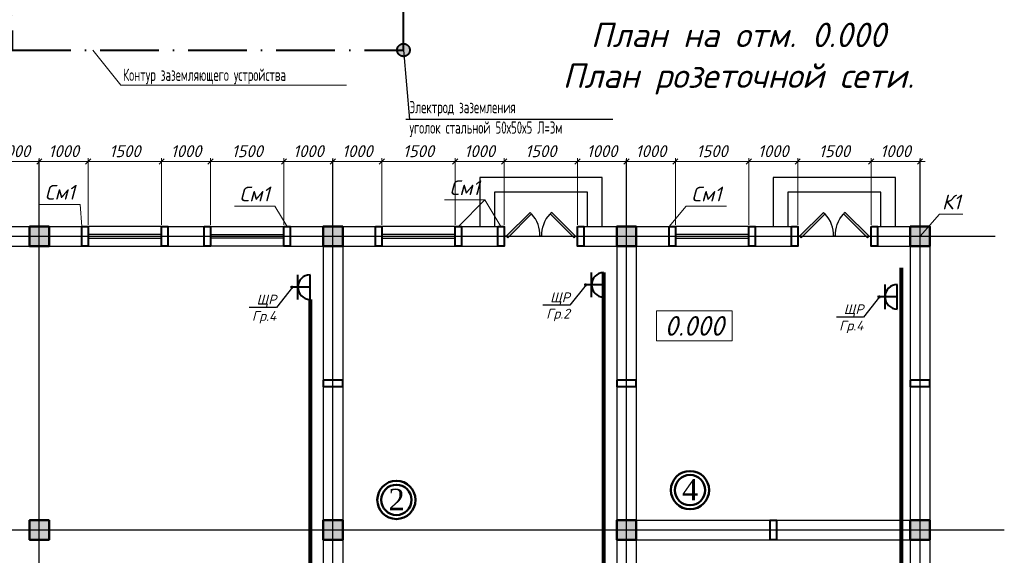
# Model space of a CAD drawing. Header units: millimetres. Extents: x 46223 to 365386, y 255195 to 690246.
# Tile 5 of 12: x 80663 to 100786, y 266267 to 277208. Entities that reach past the tile are written whole.
import ezdxf
from ezdxf import colors
from ezdxf.entities.mleader import LeaderData, LeaderLine
from ezdxf.enums import TextEntityAlignment as Align
from ezdxf.math import Vec2, Vec3

# ---------------------------------------------------------------- set-up
doc = ezdxf.new("R2010")
doc.units = ezdxf.units.MM
doc.linetypes.add('ACAD_ISO04W100', pattern=[30, 24, -3, 0, -3])
doc.linetypes.add('ACAD_ISO10W100', pattern=[18, 12, -3, 0, -3])
for name, color, linetype, lineweight in [('015', 7, 'Continuous', 15), ('Стена', 7, 'Continuous', 30), ('текст', 7, 'Continuous', 25), ('Фундамент', 133, 'Continuous', 50), ('Эл.освещ.', 7, 'Continuous', 50), ('Электрика', 1, 'Continuous', 50), ('ЭЛЕКТРООСВЕЩЕНИЕ', 7, 'Continuous', 50), ('ЭТОООЖКИ ТОТОШКИ', 7, 'Continuous', 70)]:
    doc.layers.add(name, color=color, linetype=linetype, lineweight=lineweight)
doc.layers.add('kolonn', color=7, linetype='Continuous')
doc.layers.add('os', color=3, linetype='Continuous')
doc.layers.add('ЭТО ОСвещение', color=255, linetype='Continuous', lineweight=30, plot=False)
doc.styles.add('GOST', font='isocpeur.ttf', dxfattribs={"oblique": 15})
doc.styles.add('GOST 2.304', font='CS_Gost2304.shx', dxfattribs={"oblique": 15})
doc.styles.add('ISOCPEUR', font='isocpeui.ttf')
doc.styles.add('RomanS', font='times.ttf')
doc.styles.add('SPDS', font='spds.shx', dxfattribs={"width": 0.8, "height": 250})
doc.styles.get("Standard").update_dxf_attribs({"font": 'isocpeui.ttf'})
doc.styles.add('ЭТООЖКИ ТОТОШКИ', font='isocpeur.ttf')
doc.dimstyles.new('SHOH 100', dxfattribs={"dimscale": 0.7, "dimtxt": 350, "dimasz": 150, "dimexe": 100, "dimexo": 50, "dimgap": 125, "dimtad": 1, "dimdec": 0, "dimtxsty": 'GOST', "dimblk": 'OBLIQUE', "dimcen": 200, "dimdle": 150, "dimadec": 0, "dimazin": 0, "dimtfac": 1, "dimtdec": 0, "dimtmove": 0, "dimatfit": 3, "dimfxl": 100, "dimlwd": 9, "dimlwe": 9, "dimarcsym": 0})

# ---------------------------------------------------------------- blocks, each defined once
blk = doc.blocks.new('ghsdd')
at = {"ltscale": 50}
h = blk.add_hatch(color=256, dxfattribs=at)
h.paths.add_polyline_path([(0, 200), (-200, 200), (-200, 0), (0, 0)])
h.paths.add_polyline_path([(200, 0), (200, 200), (0, 200), (0, 0)])
h.paths.add_polyline_path([(0, 0), (-200, 0), (-200, -200), (0, -200)])
h.paths.add_polyline_path([(0, 0), (0, -200), (200, -200), (200, 0)])
at = {"lineweight": 0}
for p, q in [((0, -374), (0, 374)), ((-374, 0), (374, 0))]:
    blk.add_line(p, q, dxfattribs=at)
at = {"lineweight": 50, "ltscale": 50}
blk.add_lwpolyline([(200, 200), (200, -200), (-200, -200), (-200, 200), (200, 200)], dxfattribs=at)
blk = doc.blocks.new('jfgjhsdf')
blk.add_hatch(color=1).paths.add_polyline_path([(-593, 731), (-637, 687), (0, 50), (44, 94)])
at = {"color": 1}
for p, q in [((0, 1000), (0, 950)), ((0, 50), (0, 0))]:
    blk.add_line(p, q, dxfattribs=at)
blk.add_lwpolyline([(0, 50), (-637, 687), (-593, 731), (44, 94), (0, 50)], dxfattribs=at)
blk.add_arc((-33, 130), 821, 87.662, 132.9147, dxfattribs=at)
blk = doc.blocks.new('_Oblique')
at = {"color": 0, "linetype": 'ByBlock', "lineweight": -2}
blk.add_line((-0.5, -0.5), (0.5, 0.5), dxfattribs=at)
blk = doc.blocks.new('*D175')
at = {"color": 0, "lineweight": 9, "transparency": 16777216}
for p, q in [((99169, 274312), (97959, 274312)), ((98064, 273018), (98064, 274382)), ((99064, 273018), (99064, 274382))]:
    blk.add_line(p, q, dxfattribs=at)
at = {"layer": 'Defpoints', "color": 0, "transparency": 16777216}
for p in [(98064, 274312), (98064, 272983), (99064, 272983)]:
    blk.add_point(p, dxfattribs=at)
at = {"color": 0, "lineweight": 9, "transparency": 16777216, "xscale": 105, "yscale": 105, "zscale": 105, "rotation": 180}
blk.add_blockref('_Oblique', (98064, 274312), dxfattribs=at)
at = {"color": 0, "lineweight": 9, "transparency": 16777216, "xscale": 105, "yscale": 105, "zscale": 105}
blk.add_blockref('_Oblique', (99064, 274312), dxfattribs=at)
at = {"color": 0, "transparency": 16777216, "insert": (98564, 274522), "char_height": 245, "attachment_point": 5, "style": 'ISOCPEUR'}
blk.add_mtext('1000', dxfattribs=at)
blk = doc.blocks.new('*D176')
at = {"color": 0, "lineweight": 9, "transparency": 16777216}
for p, q in [((98169, 274312), (96459, 274312)), ((96564, 273018), (96564, 274382)), ((98064, 273018), (98064, 274382))]:
    blk.add_line(p, q, dxfattribs=at)
at = {"layer": 'Defpoints', "color": 0, "transparency": 16777216}
for p in [(96564, 274312), (96564, 272983), (98064, 272983)]:
    blk.add_point(p, dxfattribs=at)
at = {"color": 0, "lineweight": 9, "transparency": 16777216, "xscale": 105, "yscale": 105, "zscale": 105, "rotation": 180}
blk.add_blockref('_Oblique', (96564, 274312), dxfattribs=at)
at = {"color": 0, "lineweight": 9, "transparency": 16777216, "xscale": 105, "yscale": 105, "zscale": 105}
blk.add_blockref('_Oblique', (98064, 274312), dxfattribs=at)
at = {"color": 0, "transparency": 16777216, "insert": (97314, 274522), "char_height": 245, "attachment_point": 5, "style": 'ISOCPEUR'}
blk.add_mtext('1500', dxfattribs=at)
blk = doc.blocks.new('*D177')
at = {"color": 0, "lineweight": 9, "transparency": 16777216}
for p, q in [((96669, 274312), (95459, 274312)), ((95564, 273018), (95564, 274382)), ((96564, 273018), (96564, 274382))]:
    blk.add_line(p, q, dxfattribs=at)
at = {"layer": 'Defpoints', "color": 0, "transparency": 16777216}
for p in [(95564, 274312), (95564, 272983), (96564, 272983)]:
    blk.add_point(p, dxfattribs=at)
at = {"color": 0, "lineweight": 9, "transparency": 16777216, "xscale": 105, "yscale": 105, "zscale": 105, "rotation": 180}
blk.add_blockref('_Oblique', (95564, 274312), dxfattribs=at)
at = {"color": 0, "lineweight": 9, "transparency": 16777216, "xscale": 105, "yscale": 105, "zscale": 105}
blk.add_blockref('_Oblique', (96564, 274312), dxfattribs=at)
at = {"color": 0, "transparency": 16777216, "insert": (96064, 274522), "char_height": 245, "attachment_point": 5, "style": 'ISOCPEUR'}
blk.add_mtext('1000', dxfattribs=at)
blk = doc.blocks.new('*D178')
at = {"color": 0, "lineweight": 9, "transparency": 16777216}
for p, q in [((95669, 274312), (93959, 274312)), ((94064, 273018), (94064, 274382)), ((95564, 273018), (95564, 274382))]:
    blk.add_line(p, q, dxfattribs=at)
at = {"layer": 'Defpoints', "color": 0, "transparency": 16777216}
for p in [(94064, 274312), (94064, 272983), (95564, 272983)]:
    blk.add_point(p, dxfattribs=at)
at = {"color": 0, "lineweight": 9, "transparency": 16777216, "xscale": 105, "yscale": 105, "zscale": 105, "rotation": 180}
blk.add_blockref('_Oblique', (94064, 274312), dxfattribs=at)
at = {"color": 0, "lineweight": 9, "transparency": 16777216, "xscale": 105, "yscale": 105, "zscale": 105}
blk.add_blockref('_Oblique', (95564, 274312), dxfattribs=at)
at = {"color": 0, "transparency": 16777216, "insert": (94814, 274522), "char_height": 245, "attachment_point": 5, "style": 'ISOCPEUR'}
blk.add_mtext('1500', dxfattribs=at)
blk = doc.blocks.new('*D179')
at = {"color": 0, "lineweight": 9, "transparency": 16777216}
for p, q in [((94169, 274312), (92959, 274312)), ((93064, 273018), (93064, 274382)), ((94064, 273018), (94064, 274382))]:
    blk.add_line(p, q, dxfattribs=at)
at = {"layer": 'Defpoints', "color": 0, "transparency": 16777216}
for p in [(93064, 274312), (93064, 272983), (94064, 272983)]:
    blk.add_point(p, dxfattribs=at)
at = {"color": 0, "lineweight": 9, "transparency": 16777216, "xscale": 105, "yscale": 105, "zscale": 105, "rotation": 180}
blk.add_blockref('_Oblique', (93064, 274312), dxfattribs=at)
at = {"color": 0, "lineweight": 9, "transparency": 16777216, "xscale": 105, "yscale": 105, "zscale": 105}
blk.add_blockref('_Oblique', (94064, 274312), dxfattribs=at)
at = {"color": 0, "transparency": 16777216, "insert": (93564, 274522), "char_height": 245, "attachment_point": 5, "style": 'ISOCPEUR'}
blk.add_mtext('1000', dxfattribs=at)
blk = doc.blocks.new('*D180')
at = {"color": 0, "lineweight": 9, "transparency": 16777216}
for p, q in [((93169, 274312), (91959, 274312)), ((92064, 273018), (92064, 274382)), ((93064, 273018), (93064, 274382))]:
    blk.add_line(p, q, dxfattribs=at)
at = {"layer": 'Defpoints', "color": 0, "transparency": 16777216}
for p in [(92064, 274312), (92064, 272983), (93064, 272983)]:
    blk.add_point(p, dxfattribs=at)
at = {"color": 0, "lineweight": 9, "transparency": 16777216, "xscale": 105, "yscale": 105, "zscale": 105, "rotation": 180}
blk.add_blockref('_Oblique', (92064, 274312), dxfattribs=at)
at = {"color": 0, "lineweight": 9, "transparency": 16777216, "xscale": 105, "yscale": 105, "zscale": 105}
blk.add_blockref('_Oblique', (93064, 274312), dxfattribs=at)
at = {"color": 0, "transparency": 16777216, "insert": (92564, 274522), "char_height": 245, "attachment_point": 5, "style": 'ISOCPEUR'}
blk.add_mtext('1000', dxfattribs=at)
blk = doc.blocks.new('*D181')
at = {"color": 0, "lineweight": 9, "transparency": 16777216}
for p, q in [((92169, 274312), (90459, 274312)), ((90564, 273018), (90564, 274382)), ((92064, 273018), (92064, 274382))]:
    blk.add_line(p, q, dxfattribs=at)
at = {"layer": 'Defpoints', "color": 0, "transparency": 16777216}
for p in [(90564, 274312), (90564, 272983), (92064, 272983)]:
    blk.add_point(p, dxfattribs=at)
at = {"color": 0, "lineweight": 9, "transparency": 16777216, "xscale": 105, "yscale": 105, "zscale": 105, "rotation": 180}
blk.add_blockref('_Oblique', (90564, 274312), dxfattribs=at)
at = {"color": 0, "lineweight": 9, "transparency": 16777216, "xscale": 105, "yscale": 105, "zscale": 105}
blk.add_blockref('_Oblique', (92064, 274312), dxfattribs=at)
at = {"color": 0, "transparency": 16777216, "insert": (91314, 274522), "char_height": 245, "attachment_point": 5, "style": 'ISOCPEUR'}
blk.add_mtext('1500', dxfattribs=at)
blk = doc.blocks.new('*D182')
at = {"color": 0, "lineweight": 9, "transparency": 16777216}
for p, q in [((90669, 274312), (89459, 274312)), ((89564, 273018), (89564, 274382)), ((90564, 273018), (90564, 274382))]:
    blk.add_line(p, q, dxfattribs=at)
at = {"layer": 'Defpoints', "color": 0, "transparency": 16777216}
for p in [(89564, 274312), (89564, 272983), (90564, 272983)]:
    blk.add_point(p, dxfattribs=at)
at = {"color": 0, "lineweight": 9, "transparency": 16777216, "xscale": 105, "yscale": 105, "zscale": 105, "rotation": 180}
blk.add_blockref('_Oblique', (89564, 274312), dxfattribs=at)
at = {"color": 0, "lineweight": 9, "transparency": 16777216, "xscale": 105, "yscale": 105, "zscale": 105}
blk.add_blockref('_Oblique', (90564, 274312), dxfattribs=at)
at = {"color": 0, "transparency": 16777216, "insert": (90064, 274522), "char_height": 245, "attachment_point": 5, "style": 'ISOCPEUR'}
blk.add_mtext('1000', dxfattribs=at)
blk = doc.blocks.new('*D183')
at = {"color": 0, "lineweight": 9, "transparency": 16777216}
for p, q in [((89669, 274312), (87959, 274312)), ((88064, 273018), (88064, 274382)), ((89564, 273018), (89564, 274382))]:
    blk.add_line(p, q, dxfattribs=at)
at = {"layer": 'Defpoints', "color": 0, "transparency": 16777216}
for p in [(88064, 274312), (88064, 272983), (89564, 272983)]:
    blk.add_point(p, dxfattribs=at)
at = {"color": 0, "lineweight": 9, "transparency": 16777216, "xscale": 105, "yscale": 105, "zscale": 105, "rotation": 180}
blk.add_blockref('_Oblique', (88064, 274312), dxfattribs=at)
at = {"color": 0, "lineweight": 9, "transparency": 16777216, "xscale": 105, "yscale": 105, "zscale": 105}
blk.add_blockref('_Oblique', (89564, 274312), dxfattribs=at)
at = {"color": 0, "transparency": 16777216, "insert": (88814, 274522), "char_height": 245, "attachment_point": 5, "style": 'ISOCPEUR'}
blk.add_mtext('1500', dxfattribs=at)
blk = doc.blocks.new('*D184')
at = {"color": 0, "lineweight": 9, "transparency": 16777216}
for p, q in [((88169, 274312), (86959, 274312)), ((87064, 273018), (87064, 274382)), ((88064, 273018), (88064, 274382))]:
    blk.add_line(p, q, dxfattribs=at)
at = {"layer": 'Defpoints', "color": 0, "transparency": 16777216}
for p in [(87064, 274312), (87064, 272983), (88064, 272983)]:
    blk.add_point(p, dxfattribs=at)
at = {"color": 0, "lineweight": 9, "transparency": 16777216, "xscale": 105, "yscale": 105, "zscale": 105, "rotation": 180}
blk.add_blockref('_Oblique', (87064, 274312), dxfattribs=at)
at = {"color": 0, "lineweight": 9, "transparency": 16777216, "xscale": 105, "yscale": 105, "zscale": 105}
blk.add_blockref('_Oblique', (88064, 274312), dxfattribs=at)
at = {"color": 0, "transparency": 16777216, "insert": (87564, 274522), "char_height": 245, "attachment_point": 5, "style": 'ISOCPEUR'}
blk.add_mtext('1000', dxfattribs=at)
blk = doc.blocks.new('*D185')
at = {"color": 0, "lineweight": 9, "transparency": 16777216}
for p, q in [((87169, 274312), (85959, 274312)), ((86064, 273018), (86064, 274382)), ((87064, 273018), (87064, 274382))]:
    blk.add_line(p, q, dxfattribs=at)
at = {"layer": 'Defpoints', "color": 0, "transparency": 16777216}
for p in [(86064, 274312), (86064, 272983), (87064, 272983)]:
    blk.add_point(p, dxfattribs=at)
at = {"color": 0, "lineweight": 9, "transparency": 16777216, "xscale": 105, "yscale": 105, "zscale": 105, "rotation": 180}
blk.add_blockref('_Oblique', (86064, 274312), dxfattribs=at)
at = {"color": 0, "lineweight": 9, "transparency": 16777216, "xscale": 105, "yscale": 105, "zscale": 105}
blk.add_blockref('_Oblique', (87064, 274312), dxfattribs=at)
at = {"color": 0, "transparency": 16777216, "insert": (86564, 274522), "char_height": 245, "attachment_point": 5, "style": 'ISOCPEUR'}
blk.add_mtext('1000', dxfattribs=at)
blk = doc.blocks.new('*D186')
at = {"color": 0, "lineweight": 9, "transparency": 16777216}
for p, q in [((86169, 274312), (84459, 274312)), ((84564, 273018), (84564, 274382)), ((86064, 273018), (86064, 274382))]:
    blk.add_line(p, q, dxfattribs=at)
at = {"layer": 'Defpoints', "color": 0, "transparency": 16777216}
for p in [(84564, 274312), (84564, 272983), (86064, 272983)]:
    blk.add_point(p, dxfattribs=at)
at = {"color": 0, "lineweight": 9, "transparency": 16777216, "xscale": 105, "yscale": 105, "zscale": 105, "rotation": 180}
blk.add_blockref('_Oblique', (84564, 274312), dxfattribs=at)
at = {"color": 0, "lineweight": 9, "transparency": 16777216, "xscale": 105, "yscale": 105, "zscale": 105}
blk.add_blockref('_Oblique', (86064, 274312), dxfattribs=at)
at = {"color": 0, "transparency": 16777216, "insert": (85314, 274522), "char_height": 245, "attachment_point": 5, "style": 'ISOCPEUR'}
blk.add_mtext('1500', dxfattribs=at)
blk = doc.blocks.new('*D187')
at = {"color": 0, "lineweight": 9, "transparency": 16777216}
for p, q in [((84669, 274312), (83459, 274312)), ((83564, 273018), (83564, 274382)), ((84564, 273018), (84564, 274382))]:
    blk.add_line(p, q, dxfattribs=at)
at = {"layer": 'Defpoints', "color": 0, "transparency": 16777216}
for p in [(83564, 274312), (83564, 272983), (84564, 272983)]:
    blk.add_point(p, dxfattribs=at)
at = {"color": 0, "lineweight": 9, "transparency": 16777216, "xscale": 105, "yscale": 105, "zscale": 105, "rotation": 180}
blk.add_blockref('_Oblique', (83564, 274312), dxfattribs=at)
at = {"color": 0, "lineweight": 9, "transparency": 16777216, "xscale": 105, "yscale": 105, "zscale": 105}
blk.add_blockref('_Oblique', (84564, 274312), dxfattribs=at)
at = {"color": 0, "transparency": 16777216, "insert": (84064, 274522), "char_height": 245, "attachment_point": 5, "style": 'ISOCPEUR'}
blk.add_mtext('1000', dxfattribs=at)
blk = doc.blocks.new('*D188')
at = {"color": 0, "lineweight": 9, "transparency": 16777216}
for p, q in [((83669, 274312), (81959, 274312)), ((82064, 273018), (82064, 274382)), ((83564, 273018), (83564, 274382))]:
    blk.add_line(p, q, dxfattribs=at)
at = {"layer": 'Defpoints', "color": 0, "transparency": 16777216}
for p in [(82064, 274312), (82064, 272983), (83564, 272983)]:
    blk.add_point(p, dxfattribs=at)
at = {"color": 0, "lineweight": 9, "transparency": 16777216, "xscale": 105, "yscale": 105, "zscale": 105, "rotation": 180}
blk.add_blockref('_Oblique', (82064, 274312), dxfattribs=at)
at = {"color": 0, "lineweight": 9, "transparency": 16777216, "xscale": 105, "yscale": 105, "zscale": 105}
blk.add_blockref('_Oblique', (83564, 274312), dxfattribs=at)
at = {"color": 0, "transparency": 16777216, "insert": (82814, 274522), "char_height": 245, "attachment_point": 5, "style": 'ISOCPEUR'}
blk.add_mtext('1500', dxfattribs=at)
blk = doc.blocks.new('*D189')
at = {"color": 0, "lineweight": 9, "transparency": 16777216}
for p, q in [((82169, 274312), (80959, 274312)), ((81064, 273018), (81064, 274382)), ((82064, 273018), (82064, 274382))]:
    blk.add_line(p, q, dxfattribs=at)
at = {"layer": 'Defpoints', "color": 0, "transparency": 16777216}
for p in [(81064, 274312), (81064, 272983), (82064, 272983)]:
    blk.add_point(p, dxfattribs=at)
at = {"color": 0, "lineweight": 9, "transparency": 16777216, "xscale": 105, "yscale": 105, "zscale": 105, "rotation": 180}
blk.add_blockref('_Oblique', (81064, 274312), dxfattribs=at)
at = {"color": 0, "lineweight": 9, "transparency": 16777216, "xscale": 105, "yscale": 105, "zscale": 105}
blk.add_blockref('_Oblique', (82064, 274312), dxfattribs=at)
at = {"color": 0, "transparency": 16777216, "insert": (81564, 274522), "char_height": 245, "attachment_point": 5, "style": 'ISOCPEUR'}
blk.add_mtext('1000', dxfattribs=at)
blk = doc.blocks.new('*D190')
at = {"color": 0, "lineweight": 9, "transparency": 16777216}
for p, q in [((81169, 274312), (79959, 274312)), ((80064, 273018), (80064, 274382)), ((81064, 273018), (81064, 274382))]:
    blk.add_line(p, q, dxfattribs=at)
at = {"layer": 'Defpoints', "color": 0, "transparency": 16777216}
for p in [(80064, 274312), (80064, 272983), (81064, 272983)]:
    blk.add_point(p, dxfattribs=at)
at = {"color": 0, "lineweight": 9, "transparency": 16777216, "xscale": 105, "yscale": 105, "zscale": 105, "rotation": 180}
blk.add_blockref('_Oblique', (80064, 274312), dxfattribs=at)
at = {"color": 0, "lineweight": 9, "transparency": 16777216, "xscale": 105, "yscale": 105, "zscale": 105}
blk.add_blockref('_Oblique', (81064, 274312), dxfattribs=at)
at = {"color": 0, "transparency": 16777216, "insert": (80564, 274522), "char_height": 245, "attachment_point": 5, "style": 'ISOCPEUR'}
blk.add_mtext('1000', dxfattribs=at)
blk = doc.blocks.new('vcBlockPos')
at = {"color": 0, "linetype": 'ByBlock', "lineweight": -2, "style": 'GOST 2.304'}
blk.add_attdef('ПОЗИЦИЯ', text='', height=500, dxfattribs=at).set_placement((0, 0), align=Align.BOTTOM_CENTER)
at = {"color": 0, "linetype": 'ByBlock', "lineweight": -2, "style": 'GOST 2.304', "flags": 1}
blk.add_attdef('КОЛИЧЕСТВО', text='', height=500, dxfattribs=at).set_placement((0, 0), align=Align.RIGHT)
at = {"color": 0, "linetype": 'ByBlock', "lineweight": -2, "style": 'GOST 2.304'}
blk.add_attdef('НТЕКСТ', text='', height=500, dxfattribs=at).set_placement((0, 0), align=Align.TOP_CENTER)
blk = doc.blocks.new('розетка комп')
at = {"layer": '015', "color": 6, "lineweight": 40}
for p, q in [((5841923, 471204), (5841923, 471604)), ((5841673, 471454), (5842173, 471454)), ((5841673, 471204), (5842173, 471204))]:
    blk.add_line(p, q, dxfattribs=at)
blk.add_arc((5841923, 471204), 250, 0, 180, dxfattribs=at)

msp = doc.modelspace()

# ---------------------------------------------------------------- hatches: boundary and pattern name
at = {"layer": 'Электрика', "linetype": 'ACAD_ISO10W100', "lineweight": 40, "ltscale": 100}
h = msp.add_hatch(color=2, dxfattribs=at)
h.dxf.hatch_style = 1
h.paths.add_polyline_path([(88415.7, 276679.3, 1), (88598.4, 276496.6, 1)])

# ---------------------------------------------------------------- linework, layer by layer
at = {"lineweight": 20, "ltscale": 0.2}
for p, q in [((82158.8, 276588), (82728.6, 275869.2)), ((82728.6, 275869.2), (87340, 275869.2))]:
    msp.add_line(p, q, dxfattribs=at)
at = {"lineweight": 30}
for p, q in [((82064.4, 272582.6), (82064.4, 272982.6)), ((83564.4, 272582.6), (83564.4, 272982.6)), ((84564.4, 272582.6), (84564.4, 272982.6)), ((86064.4, 272582.6), (86064.4, 272982.6)), ((88064.4, 272582.6), (88064.4, 272982.6)), ((89564.4, 272582.6), (89564.4, 272982.6)), ((90564.4, 272582.6), (90564.4, 272982.6)), ((90564.4, 272582.6), (90564.4, 272982.6)), ((92064.4, 272582.6), (92064.4, 272982.6)), ((92064.4, 272582.6), (92064.4, 272982.6)), ((94064.4, 272582.6), (94064.4, 272982.6)), ((95564.4, 272582.6), (95564.4, 272982.6)), ((96564.4, 272582.6), (96564.4, 272982.6)), ((96564.4, 272582.6), (96564.4, 272982.6)), ((98064.4, 272582.6), (98064.4, 272982.6)), ((98064.4, 272582.6), (98064.4, 272982.6)), ((86864.4, 272582.6), (86864.4, 260982.6)), ((87264.4, 272582.6), (87264.4, 260982.6)), ((92864.4, 272582.6), (92864.4, 260982.6)), ((93264.4, 272582.6), (93264.4, 260982.6)), ((93264.4, 266982.6), (98864.4, 266982.6)), ((93264.4, 266582.6), (98864.4, 266582.6))]:
    msp.add_line(p, q, dxfattribs=at)
at = {"color": 1}
for p, q in [((83564.4, 272982.6), (82064.4, 272982.6)), ((84564.4, 272982.6), (86064.4, 272982.6)), ((89564.4, 272982.6), (88064.4, 272982.6)), ((95564.4, 272982.6), (94064.4, 272982.6)), ((83564.4, 272822.6), (82064.4, 272822.6)), ((82064.4, 272742.6), (83564.4, 272742.6)), ((84564.4, 272822.6), (86064.4, 272822.6)), ((86064.4, 272742.6), (84564.4, 272742.6)), ((89564.4, 272822.6), (88064.4, 272822.6)), ((88064.4, 272742.6), (89564.4, 272742.6)), ((95564.4, 272822.6), (94064.4, 272822.6)), ((94064.4, 272742.6), (95564.4, 272742.6)), ((82064.4, 272582.6), (83564.4, 272582.6)), ((86064.4, 272582.6), (84564.4, 272582.6)), ((88064.4, 272582.6), (89564.4, 272582.6)), ((94064.4, 272582.6), (95564.4, 272582.6))]:
    msp.add_line(p, q, dxfattribs=at)
for points in [[(92564.4, 272982.6), (92564.4, 273982.6), (90064.4, 273982.6), (90064.4, 272982.6)], [(98564.4, 272982.6), (98564.4, 273982.6), (96064.4, 273982.6), (96064.4, 272982.6)], [(92264.4, 272982.6), (92264.4, 273682.6), (90364.4, 273682.6), (90364.4, 272982.6)], [(98264.4, 272982.6), (98264.4, 273682.6), (96364.4, 273682.6), (96364.4, 272982.6)]]:
    msp.add_lwpolyline(points)
at = {"lineweight": 30}
for points in [[(80064.4, 272982.6), (82064.4, 272982.6)], [(83564.4, 272982.6), (84564.4, 272982.6)], [(86064.4, 272982.6), (88064.4, 272982.6)], [(89564.4, 272982.6), (90564.4, 272982.6)], [(92064.4, 272982.6), (94064.4, 272982.6)], [(95564.4, 272982.6), (96564.4, 272982.6)], [(98064.4, 272982.6), (99264.4, 272982.6), (99264.4, 260582.6), (98064.4, 260582.6)], [(80064.4, 272582.6), (82064.4, 272582.6)], [(83564.4, 272582.6), (84564.4, 272582.6)], [(86064.4, 272582.6), (88064.4, 272582.6)], [(89564.4, 272582.6), (90564.4, 272582.6)], [(92064.4, 272582.6), (94064.4, 272582.6)], [(95564.4, 272582.6), (96564.4, 272582.6)], [(98064.4, 272582.6), (98864.4, 272582.6), (98864.4, 260982.6), (98064.4, 260982.6)]]:
    msp.add_lwpolyline(points, dxfattribs=at)
at = {"color": 1, "lineweight": 50}
for centre, radius in [((94362.6, 267598.1), 390), ((94362.6, 267598.1), 310), ((88362.6, 267398.1), 390), ((88362.6, 267398.1), 310)]:
    msp.add_circle(centre, radius, dxfattribs=at)
at = {"layer": 'os', "color": 3, "linetype": 'ACAD_ISO04W100', "ltscale": 0.5}
for p, q in [((81064.4, 258502.1), (81064.4, 274351)), ((87064.4, 258502.1), (87064.4, 274351)), ((93064.4, 258502.1), (93064.4, 274351)), ((99064.4, 258502.1), (99064.4, 274351)), ((73430.7, 272782.6), (100598.2, 272782.6)), ((100786.1, 266782.6), (73430.7, 266782.6))]:
    msp.add_line(p, q, dxfattribs=at)
at = {"layer": 'Стена', "lineweight": 40, "ltscale": 15}
for points in [[(81934.4, 272982.6), (82064.4, 272982.6), (82064.4, 272582.6), (81934.4, 272582.6)], [(83564.4, 272982.6), (83694.4, 272982.6), (83694.4, 272582.6), (83564.4, 272582.6)], [(84434.4, 272982.6), (84564.4, 272982.6), (84564.4, 272582.6), (84434.4, 272582.6)], [(86064.4, 272982.6), (86194.4, 272982.6), (86194.4, 272582.6), (86064.4, 272582.6)], [(87934.4, 272982.6), (88064.4, 272982.6), (88064.4, 272582.6), (87934.4, 272582.6)], [(89564.4, 272982.6), (89694.4, 272982.6), (89694.4, 272582.6), (89564.4, 272582.6)], [(90434.4, 272982.6), (90564.4, 272982.6), (90564.4, 272582.6), (90434.4, 272582.6)], [(92064.4, 272982.6), (92194.4, 272982.6), (92194.4, 272582.6), (92064.4, 272582.6)], [(93934.4, 272982.6), (94064.4, 272982.6), (94064.4, 272582.6), (93934.4, 272582.6)], [(95564.4, 272982.6), (95694.4, 272982.6), (95694.4, 272582.6), (95564.4, 272582.6)], [(96434.4, 272982.6), (96564.4, 272982.6), (96564.4, 272582.6), (96434.4, 272582.6)], [(98064.4, 272982.6), (98194.4, 272982.6), (98194.4, 272582.6), (98064.4, 272582.6)], [(86864.4, 269847.5), (86864.4, 269717.5), (87264.4, 269717.5), (87264.4, 269847.5)], [(92864.4, 269847.5), (92864.4, 269717.5), (93264.4, 269717.5), (93264.4, 269847.5)], [(98864.4, 269847.5), (98864.4, 269717.5), (99264.4, 269717.5), (99264.4, 269847.5)], [(96129.3, 266582.6), (95999.3, 266582.6), (95999.3, 266982.6), (96129.3, 266982.6)]]:
    msp.add_lwpolyline(points, close=True, dxfattribs=at)
at = {"layer": 'Фундамент', "color": 0, "lineweight": 20, "ltscale": 0.2}
msp.add_line((90499.4, 272982.6), (90168.1, 273525.6), dxfattribs=at)
at = {"layer": 'Фундамент', "color": 0, "lineweight": 20}
for points in [[(89629.4, 272982.6), (90168.1, 273525.6), (89344.2, 273525.6)], [(81934.4, 272982.6), (81896.6, 273432.3), (81072.7, 273432.3)], [(86129.4, 272982.6), (85875.7, 273397.3), (85051.9, 273397.3)], [(93934.4, 272982.6), (94286.2, 273396.3), (95110.1, 273396.3)], [(99064.4, 272782.6), (99464, 273233.6), (99941.2, 273233.6)], [(93675.5, 271257.2), (95224, 271257.2), (95224, 270648.7), (93675.5, 270648.7), (93675.5, 271257.2)]]:
    msp.add_lwpolyline(points, dxfattribs=at)
at = {"layer": 'Эл.освещ.', "color": 7, "lineweight": -3}
msp.add_line((88507, 276588), (88630.2, 275171.3), dxfattribs=at)
at = {"layer": 'Электрика', "color": 2, "linetype": 'ACAD_ISO10W100', "lineweight": 40, "ltscale": 100}
msp.add_lwpolyline([(88507, 280588), (80507, 280588), (80507, 276588), (88507, 276588)], close=True, dxfattribs=at)
msp.add_circle((88507, 276588), 129.2, dxfattribs=at)
at = {"layer": 'ЭЛЕКТРООСВЕЩЕНИЕ', "color": 7, "lineweight": -3}
msp.add_line((92788.6, 275171.3), (88552.4, 275171.3), dxfattribs=at)
at = {"layer": 'ЭТО ОСвещение', "color": 3, "lineweight": 80}
for p, q in [((98678, 272141.1), (98678, 261244.9)), ((92597.8, 272041.2), (92597.8, 261279.6)), ((86597.8, 271494.4), (86597.8, 261279.6))]:
    msp.add_line(p, q, dxfattribs=at)

# ---------------------------------------------------------------- block references
at = {"yscale": 0.769230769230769, "zscale": 0.769230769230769}
for p, xscale, rotation in [((90564.4, 272782.6), 0.769230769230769, 270), ((92064.4, 272782.6), -0.769230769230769, 90), ((96564.4, 272782.6), 0.769230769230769, 270), ((98064.4, 272782.6), -0.769230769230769, 90)]:
    msp.add_blockref('jfgjhsdf', p, dxfattribs=dict(at, xscale=xscale, rotation=rotation))
at = {"layer": '015', "color": 1, "rotation": 89.99999999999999}
for p in [(557801.9, -5570178.2), (563801.9, -5570131.5), (569801.9, -5570375.2)]:
    msp.add_blockref('розетка комп', p, dxfattribs=at)
at = {"layer": 'kolonn', "xscale": -1, "rotation": 180}
for p in [(81064.4, 272782.6), (87064.4, 272782.6), (93064.4, 272782.6), (99064.4, 272782.6)]:
    msp.add_blockref('ghsdd', p, dxfattribs=at)
at = {"layer": 'kolonn'}
for p in [(81064.4, 266782.6), (87064.4, 266782.6), (93064.4, 266782.6), (99064.4, 266782.6)]:
    msp.add_blockref('ghsdd', p, dxfattribs=at)
at = {"layer": 'Фундамент', "color": 0, "lineweight": 20}
ref = msp.add_blockref('vcBlockPos', (89756.1, 273525.6), dxfattribs=dict(at, xscale=-100, yscale=100, zscale=100))
ref.add_attrib('ПОЗИЦИЯ', 'См1', dxfattribs={"layer": '0', "color": 0, "linetype": 'ByBlock', "lineweight": -2, "height": 300}).set_placement((89756.1, 273625.6), align=Align.CENTER)
ref = msp.add_blockref('vcBlockPos', (81484.6, 273432.3), dxfattribs=dict(at, xscale=-100, yscale=100, zscale=100))
ref.add_attrib('ПОЗИЦИЯ', 'См1', dxfattribs={"layer": '0', "color": 0, "linetype": 'ByBlock', "lineweight": -2, "height": 300}).set_placement((81484.6, 273532.3), align=Align.CENTER)
ref = msp.add_blockref('vcBlockPos', (85463.8, 273397.3), dxfattribs=dict(at, xscale=-100, yscale=100, zscale=100))
ref.add_attrib('ПОЗИЦИЯ', 'См1', dxfattribs={"layer": '0', "color": 0, "linetype": 'ByBlock', "lineweight": -2, "height": 300}).set_placement((85463.8, 273497.3), align=Align.CENTER)
ref = msp.add_blockref('vcBlockPos', (94698.2, 273396.3), dxfattribs=dict(at, xscale=100, yscale=100, zscale=100))
ref.add_attrib('ПОЗИЦИЯ', 'См1', dxfattribs={"layer": '0', "color": 0, "linetype": 'ByBlock', "lineweight": -2, "height": 300}).set_placement((94698.2, 273496.3), align=Align.CENTER)
ref = msp.add_blockref('vcBlockPos', (99702.6, 273233.6), dxfattribs=dict(at, xscale=100, yscale=100, zscale=100))
ref.add_attrib('ПОЗИЦИЯ', 'К1', dxfattribs={"layer": '0', "color": 0, "linetype": 'ByBlock', "lineweight": -2, "height": 300}).set_placement((99702.6, 273333.6), align=Align.CENTER)

# ---------------------------------------------------------------- texts
at = {"color": 1, "style": 'RomanS'}
for s, p in [('2', (88199.4, 267186.3)), ('4', (94199.4, 267386.3))]:
    msp.add_text(s, height=440, dxfattribs=at).set_placement(p)
at = {"layer": 'текст', "ltscale": 0.8, "insert": (95350.6, 276412.5), "char_height": 500, "width": 16929.299, "attachment_point": 5, "style": 'ISOCPEUR'}
msp.add_mtext('План на отм. 0.000\\P{\\C0;План розеточной сети.}', dxfattribs=at)
at = {"layer": 'текст', "color": 7, "lineweight": 30, "ltscale": 50, "insert": (82776.4, 276048.1), "char_height": 250, "width": 7000, "attachment_point": 4, "style": 'SPDS'}
msp.add_mtext('{\\C0;Контур заземляющего устройства}', dxfattribs=at)
at = {"layer": 'Фундамент', "color": 0, "lineweight": 20}
msp.add_text('0.000', height=400, dxfattribs=at).set_placement((94449.8, 270953), align=Align.MIDDLE_CENTER)
at = {"layer": 'Электрика', "color": 7, "insert": (88630.2, 275546.2), "char_height": 250, "width": 4259.272, "attachment_point": 1, "style": 'SPDS'}
msp.add_mtext('Электрод заземления\\Pуголок стальной 50х50х5 Л=3м', dxfattribs=at)

# ---------------------------------------------------------------- dimensions: what is measured, and where the dimension line sits
at = {"color": 7}
for base, p1, p2, picture, middle in [((80064.4, 274312.4), (81064.4, 272982.6), (80064.4, 272982.6), '*D190', (80564.4, 274522.4)), ((81064.4, 274312.4), (82064.4, 272982.6), (81064.4, 272982.6), '*D189', (81564.4, 274522.4)), ((82064.4, 274312.4), (83564.4, 272982.6), (82064.4, 272982.6), '*D188', (82814.4, 274522.4)), ((83564.4, 274312.4), (84564.4, 272982.6), (83564.4, 272982.6), '*D187', (84064.4, 274522.4)), ((84564.4, 274312.4), (86064.4, 272982.6), (84564.4, 272982.6), '*D186', (85314.4, 274522.4)), ((86064.4, 274312.4), (87064.4, 272982.6), (86064.4, 272982.6), '*D185', (86564.4, 274522.4)), ((87064.4, 274312.4), (88064.4, 272982.6), (87064.4, 272982.6), '*D184', (87564.4, 274522.4)), ((88064.4, 274312.4), (89564.4, 272982.6), (88064.4, 272982.6), '*D183', (88814.4, 274522.4)), ((89564.4, 274312.4), (90564.4, 272982.6), (89564.4, 272982.6), '*D182', (90064.4, 274522.4)), ((90564.4, 274312.4), (92064.4, 272982.6), (90564.4, 272982.6), '*D181', (91314.4, 274522.4)), ((92064.4, 274312.4), (93064.4, 272982.6), (92064.4, 272982.6), '*D180', (92564.4, 274522.4)), ((93064.4, 274312.4), (94064.4, 272982.6), (93064.4, 272982.6), '*D179', (93564.4, 274522.4)), ((94064.4, 274312.4), (95564.4, 272982.6), (94064.4, 272982.6), '*D178', (94814.4, 274522.4)), ((95564.4, 274312.4), (96564.4, 272982.6), (95564.4, 272982.6), '*D177', (96064.4, 274522.4)), ((96564.4, 274312.4), (98064.4, 272982.6), (96564.4, 272982.6), '*D176', (97314.4, 274522.4)), ((98064.4, 274312.4), (99064.4, 272982.6), (98064.4, 272982.6), '*D175', (98564.4, 274522.4))]:
    dim = msp.add_linear_dim(base=base, p1=p1, p2=p2, dimstyle='SHOH 100', override={"dimtxsty": 'ISOCPEUR'}, dxfattribs=at)
    dim.commit()
    dim.dimension.update_dxf_attribs({"geometry": picture, "text_midpoint": middle})

# ---------------------------------------------------------------- leaders
at = {"layer": 'ЭТОООЖКИ ТОТОШКИ'}
ml = msp.add_multileader_mtext('Standard', dxfattribs=at)
ml.set_content('{\\fISOCPEUR|b0|i1|c204|p34;ЩР\\PГр.4}', color=256, style='ЭТООЖКИ ТОТОШКИ')
ml.set_leader_properties(lineweight=25)
ml.set_arrow_properties(name='OBLIQUE')
ml.build(insert=Vec2(0, 0))
ml.multileader.update_dxf_attribs({"text_left_attachment_type": 6, "text_right_attachment_type": 6, "dogleg_length": 0.36, "arrow_head_size": 40})
ctx = ml.context
ctx.base_point, ctx.char_height, ctx.arrow_head_size, ctx.plane_origin = Vec3(85419.2, 271329.5), 200, 40, Vec3(86775.3, 268106.4)
ctx.left_attachment, ctx.right_attachment, ctx.text_align_type = 6, 6, 2
notes = []
notes.append((ctx, [(1, (1, 1, 0), (85910.1, 271329.5), (-1, 0), 0.36, [(0, [(86237.2, 271744.4)], 0, [])])]))
ctx.mtext.insert, ctx.mtext.alignment, ctx.mtext.flow_direction = Vec3(85907.7, 271589.5), 3, 5
ml = msp.add_multileader_mtext('Standard', dxfattribs=at)
ml.set_content('{\\fISOCPEUR|b0|i1|c204|p34;ЩР\\PГр.2}', color=256, style='ЭТООЖКИ ТОТОШКИ')
ml.set_leader_properties(lineweight=25)
ml.set_arrow_properties(name='OBLIQUE')
ml.build(insert=Vec2(0, 0))
ml.multileader.update_dxf_attribs({"text_left_attachment_type": 6, "text_right_attachment_type": 6, "dogleg_length": 0.36, "arrow_head_size": 40})
ctx = ml.context
ctx.base_point, ctx.char_height, ctx.arrow_head_size, ctx.plane_origin = Vec3(91411.5, 271376.2), 200, 40, Vec3(92775.3, 268153.1)
ctx.left_attachment, ctx.right_attachment, ctx.text_align_type = 6, 6, 2
notes.append((ctx, [(1, (1, 1, 0), (91910.1, 271376.2), (-1, 0), 0.36, [(0, [(92237.2, 271791.2)], 0, [])])]))
ctx.mtext.insert, ctx.mtext.alignment, ctx.mtext.flow_direction = Vec3(91907.7, 271636.2), 3, 5
ml = msp.add_multileader_mtext('Standard', dxfattribs=at)
ml.set_content('{\\fISOCPEUR|b0|i1|c204|p34;ЩР\\PГр.4}', color=256, style='ЭТООЖКИ ТОТОШКИ')
ml.set_leader_properties(lineweight=25)
ml.set_arrow_properties(name='OBLIQUE')
ml.build(insert=Vec2(0, 0))
ml.multileader.update_dxf_attribs({"text_left_attachment_type": 6, "text_right_attachment_type": 6, "dogleg_length": 0.36, "arrow_head_size": 40})
ctx = ml.context
ctx.base_point, ctx.char_height, ctx.arrow_head_size, ctx.plane_origin = Vec3(97419.2, 271132.5), 200, 40, Vec3(98775.3, 267909.4)
ctx.left_attachment, ctx.right_attachment, ctx.text_align_type = 6, 6, 2
notes.append((ctx, [(1, (1, 1, 0), (97910.1, 271132.5), (-1, 0), 0.36, [(0, [(98237.2, 271547.5)], 0, [])])]))
ctx.mtext.insert, ctx.mtext.alignment, ctx.mtext.flow_direction = Vec3(97907.7, 271392.5), 3, 5
for ctx, leaders in notes:
    for number, flags, end, landing, length, lines in leaders:
        leader = LeaderData()
        leader.index, (leader.has_last_leader_line, leader.has_dogleg_vector, leader.attachment_direction) = number, flags
        leader.last_leader_point, leader.dogleg_vector, leader.dogleg_length = Vec3(end), Vec3(landing), length
        for number, points, colour, breaks in lines:
            line = LeaderLine()
            line.index, line.vertices, line.color, line.breaks = number, Vec3.list(points), colors.encode_raw_color(colour), breaks
            leader.lines.append(line)
        ctx.leaders.append(leader)

doc.saveas('drawing.dxf')
